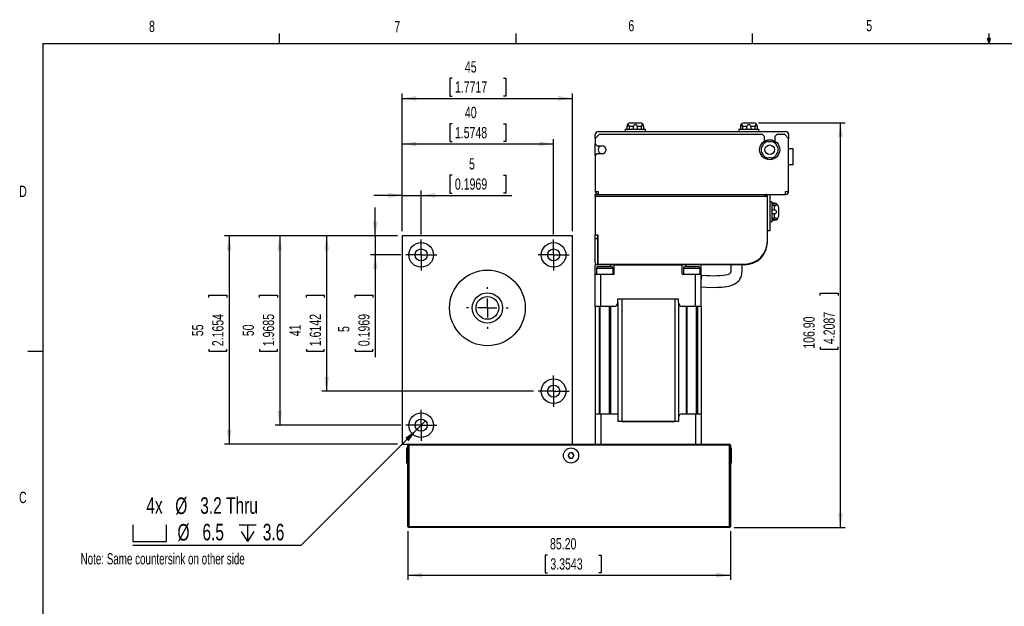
# Model space of a CAD drawing. Extents: x 11 to 421, y 5 to 275.
# Tile 6 of 7: x 11 to 219, y 151 to 275. Entities that reach past the tile are written whole.
import ezdxf
from ezdxf.enums import TextEntityAlignment as Align

# ---------------------------------------------------------------- set-up
doc = ezdxf.new("R2010")
doc.units = 0
doc.layers.get('0').update_dxf_attribs({"linetype": 'CONTINUOUS'})
doc.dimstyles.new('SLDDIMSTYLE0', dxfattribs={"dimtxt": 2.38125, "dimasz": 3, "dimexe": 0, "dimexo": 0.0625, "dimgap": 0.595313, "dimtad": 1, "dimlfac": 1.25, "dimrnd": 1e-09, "dimzin": 4, "dimsah": 1, "dimcen": 0.09, "dimazin": 3, "dimtfac": 1, "dimtofl": 0, "dimtmove": 0, "dimatfit": 3})
doc.dimstyles.new('SLDDIMSTYLE1', dxfattribs={"dimtxt": 2.38125, "dimasz": 3, "dimexe": 0, "dimexo": 0.0625, "dimgap": 0.595313, "dimtad": 1, "dimlfac": 1.25, "dimrnd": 1e-09, "dimzin": 12, "dimsah": 1, "dimcen": 0.09, "dimazin": 3, "dimtfac": 1, "dimtofl": 0, "dimtmove": 0, "dimatfit": 3})
doc.dimstyles.new('SLDDIMSTYLE2', dxfattribs={"dimtxt": 2.38125, "dimasz": 3, "dimexe": 0, "dimexo": 0.0625, "dimgap": 0.595313, "dimtad": 1, "dimlfac": 1.25, "dimrnd": 1e-09, "dimzin": 12, "dimsah": 1, "dimcen": 0.09, "dimazin": 3, "dimtfac": 1, "dimtmove": 0, "dimatfit": 3})
doc.dimstyles.new('SLDDIMSTYLE3', dxfattribs={"dimtxt": 3.5, "dimasz": 3, "dimexe": 0, "dimexo": 0.0625, "dimgap": 0.875, "dimtad": 0, "dimtih": 1, "dimtoh": 1, "dimlfac": 1.25, "dimrnd": 1e-09, "dimzin": 12, "dimblk1": 'NONE', "dimsah": 1, "dimcen": 0, "dimazin": 3, "dimtfac": 1, "dimtmove": 0, "dimatfit": 3})

# ---------------------------------------------------------------- blocks, each defined once
blk = doc.blocks.new('*D12')
at = {"color": 7, "linetype": 'CONTINUOUS'}
for p, q in [((93.07, 167.23), (93.07, 156.92)), ((161.23, 167.23), (161.23, 156.92)), ((122.58, 162.18), (122.1, 162.18)), ((122.1, 162.18), (122.1, 158.4)), ((133.46, 162.18), (133.94, 162.18)), ((133.94, 162.18), (133.94, 158.4)), ((122.1, 158.4), (122.58, 158.4)), ((133.94, 158.4), (133.46, 158.4)), ((93.07, 157.92), (161.23, 157.92))]:
    blk.add_line(p, q, dxfattribs=at)
for points in [[(93.07, 157.92), (96.07, 157.42), (96.07, 158.42)], [(161.23, 157.92), (158.23, 158.42), (158.23, 157.42)]]:
    blk.add_solid(points, dxfattribs=at)
at = {"color": 7, "linetype": 'CONTINUOUS', "width": 0.7}
for s, p in [('85.20', (123.1, 162.67, -17.99)), ('3.3543', (123.18, 158.4, -17.99))]:
    blk.add_text(s, height=2.381, dxfattribs=at).set_placement(p, align=Align.BOTTOM_LEFT)
blk = doc.blocks.new('*D13')
at = {"color": 7, "linetype": 'CONTINUOUS'}
for p, q in [((167.15, 253.55), (185.51, 253.55)), ((184.51, 168.03), (184.51, 253.55)), ((180.24, 217.05), (180.24, 217.53)), ((180.24, 217.53), (184.02, 217.53)), ((184.02, 217.53), (184.02, 217.05)), ((180.24, 206.17), (180.24, 205.68)), ((184.02, 205.68), (184.02, 206.17)), ((180.24, 205.68), (184.02, 205.68)), ((162.03, 168.03), (185.51, 168.03))]:
    blk.add_line(p, q, dxfattribs=at)
for points in [[(184.51, 253.55), (184.01, 250.55), (185.01, 250.55)], [(184.51, 168.03), (185.01, 171.03), (184.01, 171.03)]]:
    blk.add_solid(points, dxfattribs=at)
at = {"color": 7, "linetype": 'CONTINUOUS', "width": 0.7}
for s, p in [('106.90', (179.76, 205.8, -17.99)), ('4.2087', (184.02, 206.77, -17.99))]:
    blk.add_text(s, height=2.381, rotation=90, dxfattribs=at).set_placement(p, align=Align.BOTTOM_LEFT)
blk = doc.blocks.new('SW_SYMBOL_HOLE_SPOT')
at = {"color": 0, "linetype": 'CONTINUOUS'}
for p, q in [((0, 875), (0, 75)), ((1600, 75), (1600, 875)), ((0, 75), (1600, 75))]:
    blk.add_line(p, q, dxfattribs=at)
blk = doc.blocks.new('SW_SYMBOL_HOLE_DEPTH')
at = {"color": 0, "linetype": 'CONTINUOUS'}
for p, q in [((0, 875), (800, 875)), ((100, 555), (400, 75)), ((400, 875), (400, 75)), ((700, 555), (400, 75))]:
    blk.add_line(p, q, dxfattribs=at)
blk = doc.blocks.new('*D15')
at = {"color": 7, "linetype": 'CONTINUOUS'}
for p, q in [((96.77, 190.53), (94.96, 188.72)), ((94.96, 188.72), (70.43, 164.19)), ((70.43, 164.19), (34.89, 164.19))]:
    blk.add_line(p, q, dxfattribs=at)
blk.add_solid([(94.96, 188.72), (92.49, 186.96), (93.19, 186.25)], dxfattribs=at)
at = {"color": 7, "linetype": 'CONTINUOUS', "xscale": 0.0044707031, "yscale": 0.0044707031, "zscale": 0.0044707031}
for name, p in [('SW_SYMBOL_HOLE_SPOT', (34.89, 164.68)), ('SW_SYMBOL_HOLE_DEPTH', (57.38, 164.68))]:
    blk.add_blockref(name, p, dxfattribs=at)
at = {"color": 7, "linetype": 'CONTINUOUS', "width": 0.7}
for s, p in [('4x ', (37.75, 169.85, -17.99)), ('%%c', (43.87, 169.8, -17.99)), ('3.2 Thru', (49.15, 169.85, -17.99)), ('%%c', (44.34, 164.19, -17.99)), ('6.5 ', (49.62, 164.24, -17.99)), ('3.6', (62.38, 164.24, -17.99))]:
    blk.add_text(s, height=3.5, dxfattribs=at).set_placement(p, align=Align.BOTTOM_LEFT)
blk = doc.blocks.new('_NONE')
blk = doc.blocks.new('*D18')
at = {"color": 7, "linetype": 'CONTINUOUS'}
for p, q in [((86.15, 229.63), (86.15, 235.63)), ((90.87, 229.63), (85.15, 229.63)), ((86.15, 229.63), (86.15, 225.63)), ((91.59, 225.63), (85.15, 225.63)), ((86.15, 225.63), (86.15, 204.01)), ((81.89, 216.61), (81.89, 217.1)), ((81.89, 217.1), (85.67, 217.1)), ((85.67, 217.1), (85.67, 216.61)), ((81.89, 205.73), (81.89, 205.25)), ((81.89, 205.25), (85.67, 205.25)), ((85.67, 205.25), (85.67, 205.73))]:
    blk.add_line(p, q, dxfattribs=at)
for points in [[(86.15, 229.63), (86.65, 232.63), (85.65, 232.63)], [(86.15, 225.63), (85.65, 222.63), (86.65, 222.63)]]:
    blk.add_solid(points, dxfattribs=at)
at = {"color": 7, "linetype": 'CONTINUOUS', "width": 0.7}
for s, height, p in [('0.1969', 2.381, (85.67, 206.33, -17.99)), ('5', 2.38, (81.4, 209.33, -17.99))]:
    blk.add_text(s, height=height, rotation=90, dxfattribs=at).set_placement(p, align=Align.BOTTOM_LEFT)
blk = doc.blocks.new('*D19')
at = {"color": 7, "linetype": 'CONTINUOUS'}
for p, q in [((90.87, 229.63), (74.87, 229.63)), ((75.87, 229.63), (75.87, 196.83)), ((71.6, 216.61), (71.6, 217.1)), ((71.6, 217.1), (75.38, 217.1)), ((75.38, 217.1), (75.38, 216.61)), ((71.6, 205.73), (71.6, 205.25)), ((71.6, 205.25), (75.38, 205.25)), ((75.38, 205.25), (75.38, 205.73)), ((119.59, 196.83), (74.87, 196.83))]:
    blk.add_line(p, q, dxfattribs=at)
for points in [[(75.87, 229.63), (75.37, 226.63), (76.37, 226.63)], [(75.87, 196.83), (76.37, 199.83), (75.37, 199.83)]]:
    blk.add_solid(points, dxfattribs=at)
at = {"color": 7, "linetype": 'CONTINUOUS', "width": 0.7}
for s, p in [('1.6142', (75.38, 206.33, -17.99)), ('41', (71.12, 208.45, -17.99))]:
    blk.add_text(s, height=2.381, rotation=90, dxfattribs=at).set_placement(p, align=Align.BOTTOM_LEFT)
blk = doc.blocks.new('*D20')
at = {"color": 7, "linetype": 'CONTINUOUS'}
for p, q in [((90.87, 229.63), (64.97, 229.63)), ((65.97, 229.63), (65.97, 189.63)), ((61.7, 216.61), (61.7, 217.1)), ((61.7, 217.1), (65.49, 217.1)), ((65.49, 217.1), (65.49, 216.61)), ((61.7, 205.73), (61.7, 205.25)), ((61.7, 205.25), (65.49, 205.25)), ((65.49, 205.25), (65.49, 205.73)), ((91.59, 189.63), (64.97, 189.63))]:
    blk.add_line(p, q, dxfattribs=at)
for points in [[(65.97, 229.63), (65.47, 226.63), (66.47, 226.63)], [(65.97, 189.63), (66.47, 192.63), (65.47, 192.63)]]:
    blk.add_solid(points, dxfattribs=at)
at = {"color": 7, "linetype": 'CONTINUOUS', "width": 0.7}
for s, p in [('1.9685', (65.49, 206.33, -17.99)), ('50', (61.22, 208.45, -17.99))]:
    blk.add_text(s, height=2.381, rotation=90, dxfattribs=at).set_placement(p, align=Align.BOTTOM_LEFT)
blk = doc.blocks.new('*D21')
at = {"color": 7, "linetype": 'CONTINUOUS'}
for p, q in [((90.87, 229.63), (54.26, 229.63)), ((55.26, 229.63), (55.26, 185.63)), ((51, 216.61), (51, 217.1)), ((51, 217.1), (54.78, 217.1)), ((54.78, 217.1), (54.78, 216.61)), ((51, 205.73), (51, 205.25)), ((51, 205.25), (54.78, 205.25)), ((54.78, 205.25), (54.78, 205.73)), ((90.87, 185.63), (54.26, 185.63))]:
    blk.add_line(p, q, dxfattribs=at)
for points in [[(55.26, 229.63), (54.76, 226.63), (55.76, 226.63)], [(55.26, 185.63), (55.76, 188.63), (54.76, 188.63)]]:
    blk.add_solid(points, dxfattribs=at)
at = {"color": 7, "linetype": 'CONTINUOUS', "width": 0.7}
for s, p in [('2.1654', (54.78, 206.33, -17.99)), ('55', (50.52, 208.45, -17.99))]:
    blk.add_text(s, height=2.381, rotation=90, dxfattribs=at).set_placement(p, align=Align.BOTTOM_LEFT)
blk = doc.blocks.new('*D22')
at = {"color": 7, "linetype": 'CONTINUOUS'}
for p, q in [((102.39, 242.48), (101.91, 242.48)), ((101.91, 242.48), (101.91, 238.7)), ((113.28, 242.48), (113.76, 242.48)), ((113.76, 242.48), (113.76, 238.7)), ((91.87, 238.22), (85.87, 238.22)), ((91.87, 230.63), (91.87, 239.22)), ((91.87, 238.22), (95.87, 238.22)), ((95.87, 229.91), (95.87, 239.22)), ((95.87, 238.22), (115, 238.22)), ((101.91, 238.7), (102.39, 238.7)), ((113.76, 238.7), (113.28, 238.7))]:
    blk.add_line(p, q, dxfattribs=at)
for points in [[(91.87, 238.22), (88.87, 238.72), (88.87, 237.72)], [(95.87, 238.22), (98.87, 237.72), (98.87, 238.72)]]:
    blk.add_solid(points, dxfattribs=at)
at = {"color": 7, "linetype": 'CONTINUOUS', "width": 0.7}
for s, height, p in [('5', 2.38, (105.99, 242.97, -17.99)), ('0.1969', 2.381, (103, 238.7, -17.99))]:
    blk.add_text(s, height=height, dxfattribs=at).set_placement(p, align=Align.BOTTOM_LEFT)
blk = doc.blocks.new('*D23')
at = {"color": 7, "linetype": 'CONTINUOUS'}
for p, q in [((102.39, 253.36), (101.91, 253.36)), ((101.91, 253.36), (101.91, 249.57)), ((113.28, 253.36), (113.76, 253.36)), ((113.76, 253.36), (113.76, 249.57)), ((91.87, 230.63), (91.87, 250.09)), ((123.87, 229.91), (123.87, 250.09)), ((91.87, 249.09), (123.87, 249.09)), ((101.91, 249.57), (102.39, 249.57)), ((113.76, 249.57), (113.28, 249.57))]:
    blk.add_line(p, q, dxfattribs=at)
for points in [[(91.87, 249.09), (94.87, 248.59), (94.87, 249.59)], [(123.87, 249.09), (120.87, 249.59), (120.87, 248.59)]]:
    blk.add_solid(points, dxfattribs=at)
at = {"color": 7, "linetype": 'CONTINUOUS', "width": 0.7}
for s, p in [('40', (105.11, 253.84, -17.99)), ('1.5748', (103, 249.57, -17.99))]:
    blk.add_text(s, height=2.381, dxfattribs=at).set_placement(p, align=Align.BOTTOM_LEFT)
blk = doc.blocks.new('*D24')
at = {"color": 7, "linetype": 'CONTINUOUS'}
for p, q in [((102.39, 262.99), (101.91, 262.99)), ((101.91, 262.99), (101.91, 259.2)), ((113.28, 262.99), (113.76, 262.99)), ((113.76, 262.99), (113.76, 259.2)), ((91.87, 230.63), (91.87, 259.72)), ((91.87, 258.72), (127.87, 258.72)), ((101.91, 259.2), (102.39, 259.2)), ((113.76, 259.2), (113.28, 259.2)), ((127.87, 230.63), (127.87, 259.72))]:
    blk.add_line(p, q, dxfattribs=at)
for points in [[(91.87, 258.72), (94.87, 258.22), (94.87, 259.22)], [(127.87, 258.72), (124.87, 259.22), (124.87, 258.22)]]:
    blk.add_solid(points, dxfattribs=at)
at = {"color": 7, "linetype": 'CONTINUOUS', "width": 0.7}
for s, p in [('45', (105.11, 263.47, -17.99)), ('1.7717', (103, 259.2, -17.99))]:
    blk.add_text(s, height=2.381, dxfattribs=at).set_placement(p, align=Align.BOTTOM_LEFT)
blk = doc.blocks.new('SW_CENTERMARKSYMBOL_0')
at = {"color": 0, "linetype": 'CONTINUOUS'}
for p, q in [((0, 2), (0, 3.28)), ((-2, 0), (-3.28, 0)), ((0, 0), (-2, 0)), ((0, 0), (0, 2)), ((0, 0), (0, -2)), ((0, 0), (2, 0)), ((2, 0), (3.28, 0)), ((0, -2), (0, -3.28))]:
    blk.add_line(p, q, dxfattribs=at)
blk = doc.blocks.new('SW_CENTERMARKSYMBOL_1')
at = {"color": 0, "linetype": 'CONTINUOUS'}
for p, q in [((0, 2), (0, 3.28)), ((-2, 0), (-3.28, 0)), ((0, 0), (-2, 0)), ((0, 0), (0, 2)), ((0, 0), (0, -2)), ((0, 0), (2, 0)), ((2, 0), (3.28, 0)), ((0, -2), (0, -3.28))]:
    blk.add_line(p, q, dxfattribs=at)
blk = doc.blocks.new('SW_CENTERMARKSYMBOL_2')
at = {"color": 0, "linetype": 'CONTINUOUS'}
for p, q in [((0, 2), (0, 3.28)), ((-2, 0), (-3.28, 0)), ((0, 0), (-2, 0)), ((0, 0), (0, 2)), ((0, 0), (0, -2)), ((0, 0), (2, 0)), ((2, 0), (3.28, 0)), ((0, -2), (0, -3.28))]:
    blk.add_line(p, q, dxfattribs=at)
blk = doc.blocks.new('SW_CENTERMARKSYMBOL_3')
at = {"color": 0, "linetype": 'CONTINUOUS'}
for p, q in [((0, 2), (0, 3.28)), ((-2, 0), (-3.28, 0)), ((0, 0), (-2, 0)), ((0, 0), (0, 2)), ((0, 0), (0, -2)), ((0, 0), (2, 0)), ((2, 0), (3.28, 0)), ((0, -2), (0, -3.28))]:
    blk.add_line(p, q, dxfattribs=at)
blk = doc.blocks.new('SW_CENTERMARKSYMBOL_4')
at = {"color": 0, "linetype": 'CONTINUOUS'}
for p, q in [((0, 4), (0, 4.4)), ((-4, 0), (-4.4, 0)), ((0, 0), (-2, 0)), ((0, 0), (0, 2)), ((0, 0), (0, -2)), ((0, 0), (2, 0)), ((4, 0), (4.4, 0)), ((0, -4), (0, -4.4))]:
    blk.add_line(p, q, dxfattribs=at)

msp = doc.modelspace()

# ---------------------------------------------------------------- linework, layer by layer
at = {"color": 7, "linetype": 'CONTINUOUS'}
for p, q in [((65.9067, 270.3087), (65.9067, 272.4626)), ((115.9129, 270.3087), (115.9129, 272.4626)), ((165.9192, 270.3087), (165.9192, 272.4626)), ((215.9254, 270.3087), (215.5889, 271.3737)), ((216.2443, 271.3737), (215.5889, 271.3737)), ((215.7467, 271.3737), (215.9254, 270.3087)), ((215.9254, 270.3087), (215.9254, 272.4626)), ((215.9254, 270.3087), (216.2443, 271.3737)), ((216.0501, 271.3737), (215.9254, 270.3087)), ((15.9068, 270.3087), (415.9568, 270.3087)), ((15.9068, 270.3087), (15.9068, 9.9587)), ((139.0268, 252.1883), (139.0268, 251.7083)), ((139.0268, 252.1883), (141.1468, 252.1883)), ((139.3468, 252.7483), (139.3468, 252.1883)), ((139.4265, 252.1883), (139.4265, 252.7483)), ((140.7456, 252.7483), (139.8277, 252.7483)), ((139.8277, 252.7483), (139.8277, 252.1883)), ((140.1468, 253.5483), (141.1468, 253.5483)), ((140.7456, 252.1883), (140.7456, 252.7483)), ((141.1468, 253.5483), (142.1468, 253.5483)), ((141.1468, 252.1883), (143.2668, 252.1883)), ((141.548, 252.7483), (141.548, 252.1883)), ((142.4658, 252.7483), (141.548, 252.7483)), ((142.4658, 252.1883), (142.4658, 252.7483)), ((142.867, 252.7483), (142.867, 252.1883)), ((142.9468, 252.1883), (142.9468, 252.7483)), ((143.2668, 251.7083), (143.2668, 252.1883)), ((163.0268, 252.1883), (163.0268, 251.7083)), ((163.0268, 252.1883), (165.1468, 252.1883)), ((163.3468, 252.7483), (163.3468, 252.1883)), ((163.4265, 252.1883), (163.4265, 252.7483)), ((164.7456, 252.7483), (163.8277, 252.7483)), ((163.8277, 252.7483), (163.8277, 252.1883)), ((164.1468, 253.5483), (165.1468, 253.5483)), ((164.7456, 252.1883), (164.7456, 252.7483)), ((165.1468, 253.5483), (166.1468, 253.5483)), ((165.1468, 252.1883), (167.2668, 252.1883)), ((166.4658, 252.7483), (165.548, 252.7483)), ((165.548, 252.7483), (165.548, 252.1883)), ((166.4658, 252.1883), (166.4658, 252.7483)), ((166.867, 252.7483), (166.867, 252.1883)), ((166.9468, 252.1883), (166.9468, 252.7483)), ((167.2668, 251.7083), (167.2668, 252.1883)), ((133.4668, 251.0683), (132.6668, 250.2683)), ((132.6668, 250.2683), (132.6668, 251.0683)), ((132.6668, 250.2683), (132.6668, 249.1083)), ((133.3068, 251.7083), (172.9068, 251.7083)), ((168.0268, 251.0683), (133.4668, 251.0683)), ((168.4268, 250.6683), (168.0268, 251.0683)), ((168.4268, 249.6683), (168.4268, 250.6683)), ((171.0668, 251.0683), (170.6668, 250.6683)), ((170.6668, 250.6683), (170.6668, 249.6683)), ((172.7468, 251.0683), (171.0668, 251.0683)), ((173.5468, 250.2683), (172.7468, 251.0683)), ((173.5468, 251.0683), (173.5468, 250.2683)), ((173.5468, 239.0683), (173.5468, 250.2683)), ((132.6668, 249.1083), (133.0668, 248.7083)), ((132.6668, 246.6283), (132.6668, 249.1083)), ((133.0668, 248.7083), (134.1068, 248.7083)), ((174.5068, 248.0283), (173.5468, 248.0283)), ((174.5068, 244.6683), (174.5068, 248.0283)), ((133.0668, 247.0283), (132.6668, 246.6283)), ((132.6668, 246.6283), (132.6668, 239.0683)), ((134.1068, 247.0283), (133.0668, 247.0283)), ((174.5068, 244.6683), (173.5468, 244.6683)), ((132.6668, 239.0683), (133.3068, 239.0683)), ((132.6668, 237.9483), (132.6668, 238.4283)), ((132.6668, 238.4283), (133.3068, 238.4283)), ((168.5868, 237.9483), (132.6668, 237.9483)), ((132.6668, 237.9483), (132.6668, 229.9083)), ((133.3068, 239.0683), (133.3068, 238.4283)), ((133.3068, 238.4283), (172.9068, 238.4283)), ((168.5868, 238.4283), (168.5868, 237.9483)), ((169.0668, 237.9483), (168.5868, 237.9483)), ((169.0668, 237.9483), (169.0668, 238.4283)), ((169.0668, 228.5083), (169.0668, 237.9483)), ((169.5468, 238.4283), (169.5468, 230.7483)), ((172.9068, 239.0683), (173.5468, 239.0683)), ((172.9068, 238.4283), (172.9068, 239.0683)), ((170.0268, 236.8683), (169.5468, 236.8683)), ((170.0268, 236.8683), (170.0268, 232.6283)), ((170.5868, 236.5483), (170.0268, 236.5483)), ((170.0268, 236.4686), (170.5868, 236.4686)), ((170.5868, 236.0674), (170.0268, 236.0674)), ((170.5868, 235.1495), (170.5868, 236.0674)), ((171.3868, 235.7483), (171.3868, 233.7483)), ((170.0268, 235.1495), (170.5868, 235.1495)), ((170.5868, 234.3471), (170.0268, 234.3471)), ((170.0268, 233.4293), (170.5868, 233.4293)), ((170.5868, 233.4293), (170.5868, 234.3471)), ((169.5468, 232.6283), (170.0268, 232.6283)), ((170.5868, 233.0281), (170.0268, 233.0281)), ((170.0268, 232.9483), (170.5868, 232.9483)), ((127.8668, 229.6283), (91.8668, 229.6283)), ((91.8668, 229.6283), (91.8668, 185.6283)), ((127.8668, 185.6283), (127.8668, 229.6283)), ((132.6668, 229.9083), (133.2268, 229.9083)), ((132.6668, 229.1083), (132.6668, 229.9083)), ((132.6668, 229.1083), (133.1468, 229.1083)), ((132.6668, 224.0283), (132.6668, 229.1083)), ((133.1468, 229.9083), (133.1468, 229.1083)), ((133.1468, 229.1083), (133.1468, 223.5483)), ((133.2268, 229.9083), (133.2268, 223.7083)), ((169.5468, 230.7483), (169.0668, 230.7483)), ((133.1468, 223.5483), (132.6668, 223.5483)), ((132.6668, 221.5483), (132.6668, 223.5483)), ((132.9068, 222.7483), (132.9068, 221.5483)), ((133.1468, 224.0283), (133.2268, 224.0283)), ((136.6668, 223.5483), (133.1468, 223.5483)), ((133.2268, 223.7083), (164.2668, 223.7083)), ((133.3068, 223.1483), (134.6668, 223.1483)), ((134.6668, 223.1483), (136.0268, 223.1483)), ((136.4268, 221.5483), (136.4268, 222.7483)), ((136.6668, 221.5483), (136.6668, 223.5483)), ((136.6668, 223.5483), (151.0668, 223.5483)), ((151.0668, 221.5483), (151.0668, 223.5483)), ((164.2668, 223.5483), (151.0668, 223.5483)), ((151.3068, 222.7483), (151.3068, 221.5483)), ((151.7068, 223.1483), (153.0668, 223.1483)), ((153.0668, 223.1483), (154.4268, 223.1483)), ((154.8268, 221.5483), (154.8268, 222.7483)), ((155.0668, 221.5483), (155.0668, 223.5483)), ((132.6668, 214.7483), (132.6668, 221.5483)), ((132.6668, 221.5483), (133.8828, 221.5483)), ((133.8828, 214.7483), (133.8828, 221.5483)), ((133.8828, 221.5483), (136.6668, 221.5483)), ((151.0668, 221.5483), (153.8507, 221.5483)), ((153.8507, 214.7483), (153.8507, 221.5483)), ((153.8507, 221.5483), (155.0668, 221.5483)), ((155.0668, 214.7483), (155.0668, 221.5483)), ((155.0668, 220.0679), (155.1762, 221.2629)), ((132.6668, 214.7483), (132.6668, 192.0283)), ((133.8828, 214.7483), (132.6668, 214.7483)), ((133.6268, 214.7483), (133.6268, 192.0283)), ((136.6668, 214.7483), (133.8828, 214.7483)), ((135.7068, 192.0283), (135.7068, 214.7483)), ((137.4668, 216.3483), (150.2668, 216.3483)), ((137.4668, 215.5483), (137.4668, 216.3483)), ((137.4668, 215.5483), (137.4668, 192.0283)), ((138.2668, 216.3483), (138.2668, 190.4283)), ((138.2668, 216.3483), (149.4668, 216.3483)), ((149.4668, 216.3483), (149.4668, 190.4283)), ((150.2668, 215.5483), (150.2668, 216.3483)), ((150.2668, 215.5483), (150.2668, 191.2283)), ((153.8507, 214.7483), (151.0668, 214.7483)), ((152.0268, 214.7483), (152.0268, 192.0283)), ((155.0668, 214.7483), (153.8507, 214.7483)), ((154.1068, 192.0283), (154.1068, 214.7483)), ((155.0668, 214.7483), (155.0668, 192.0283)), ((15.9068, 205.2212), (12.7318, 205.2212)), ((132.6668, 192.0283), (132.6668, 185.6283)), ((132.6668, 192.0283), (133.8828, 192.0283)), ((133.8828, 192.0283), (133.8828, 185.6283)), ((133.8828, 192.0283), (137.4668, 192.0283)), ((137.4668, 192.0283), (137.4668, 190.4283)), ((151.0668, 192.0283), (153.8507, 192.0283)), ((153.8507, 192.0283), (153.8507, 185.6283)), ((153.8507, 192.0283), (155.0668, 192.0283)), ((155.0668, 192.0283), (155.0668, 185.6283)), ((150.2668, 190.4283), (137.4668, 190.4283)), ((138.2668, 190.4283), (149.4668, 190.4283)), ((150.2668, 191.2283), (150.2668, 190.4283)), ((91.8668, 185.6283), (127.8668, 185.6283)), ((93.0668, 168.2283), (93.0668, 185.4283)), ((93.0668, 185.4283), (93.2668, 185.4283)), ((93.2668, 185.6283), (93.2668, 185.4283)), ((93.2668, 185.4283), (93.2668, 168.2283)), ((161.0268, 185.4283), (93.2668, 185.4283)), ((127.8668, 185.6283), (161.0268, 185.6283)), ((161.0268, 185.4283), (161.0268, 185.6283)), ((161.0268, 185.4283), (161.2268, 185.4283)), ((161.0268, 168.2283), (161.0268, 185.4283)), ((161.2268, 185.4283), (161.2268, 168.2283)), ((93.0668, 184.8283), (92.8668, 184.8283)), ((92.8668, 181.6283), (92.8668, 184.8283)), ((127.1943, 183.7144), (126.9496, 183.1661)), ((127.7915, 183.7766), (127.1943, 183.7144)), ((128.144, 183.2906), (127.7915, 183.7766)), ((127.8993, 182.7422), (128.144, 183.2906)), ((161.4268, 184.8283), (161.2268, 184.8283)), ((161.4268, 184.8283), (161.4268, 184.004)), ((161.4268, 184.004), (161.4268, 181.6283)), ((92.8668, 181.6283), (93.0668, 181.6283)), ((126.9496, 183.1661), (127.3021, 182.68)), ((127.3021, 182.68), (127.8993, 182.7422)), ((161.2268, 181.6283), (161.4268, 181.6283)), ((93.0668, 168.2283), (93.2668, 168.2283)), ((93.2668, 168.2283), (161.0268, 168.2283)), ((93.2668, 168.0283), (93.2668, 168.2283)), ((161.0268, 168.0283), (93.2668, 168.0283)), ((161.0268, 168.2283), (161.2268, 168.2283)), ((161.0268, 168.2283), (161.0268, 168.0283))]:
    msp.add_line(p, q, dxfattribs=at)
at = {"color": 8, "linetype": 'CONTINUOUS'}
for p, q in [((139.4265, 252.7483), (139.3468, 252.7483)), ((142.9468, 252.7483), (142.867, 252.7483)), ((163.4265, 252.7483), (163.3468, 252.7483)), ((166.9468, 252.7483), (166.867, 252.7483)), ((170.5868, 236.4686), (170.5868, 236.5483)), ((170.5868, 232.9483), (170.5868, 233.0281)), ((134.6668, 222.7483), (132.9068, 222.7483)), ((136.4268, 222.7483), (134.6668, 222.7483)), ((135.8668, 223.1483), (135.8668, 223.5483)), ((153.0668, 222.7483), (151.3068, 222.7483)), ((151.8668, 223.1483), (151.8668, 223.5483)), ((154.8268, 222.7483), (153.0668, 222.7483)), ((133.4668, 214.7483), (133.4668, 192.0283)), ((135.8668, 214.7483), (135.8668, 192.0283)), ((151.8668, 214.7483), (151.8668, 192.0283)), ((154.2668, 214.7483), (154.2668, 192.0283))]:
    msp.add_line(p, q, dxfattribs=at)
at = {"color": 7, "linetype": 'CONTINUOUS'}
for points in [[(139.8277, 252.7483), (139.8225, 252.8777), (139.8055, 252.9926), (139.7741, 253.0791), (139.7269, 253.1299), (139.6631, 253.1418), (139.5877, 253.1102), (139.5145, 253.0364), (139.4593, 252.9322), (139.43, 252.8094), (139.4265, 252.7483)], [(142.867, 252.7483), (142.8512, 252.8777), (142.8066, 252.9926), (142.7427, 253.0791), (142.6712, 253.1299), (142.6012, 253.1418), (142.5419, 253.1102), (142.5005, 253.0364), (142.4771, 252.9322), (142.4669, 252.8094), (142.4658, 252.7483)], [(163.8277, 252.7483), (163.8265, 252.813), (163.8225, 252.8777), (163.8158, 252.937), (163.8055, 252.9926), (163.792, 253.0393), (163.7741, 253.0791), (163.7528, 253.1089), (163.7269, 253.1299), (163.6971, 253.141), (163.6631, 253.1418), (163.6266, 253.1317), (163.5877, 253.1102), (163.5506, 253.0789), (163.5145, 253.0364), (163.4847, 252.9886), (163.4593, 252.9322), (163.4413, 252.8734), (163.43, 252.8094), (163.4265, 252.7483)], [(166.867, 252.7483), (166.8631, 252.813), (166.8512, 252.8777), (166.8324, 252.937), (166.8066, 252.9926), (166.7769, 253.0393), (166.7427, 253.0791), (166.7076, 253.1089), (166.6712, 253.1299), (166.6356, 253.141), (166.6012, 253.1418), (166.57, 253.1317), (166.5419, 253.1102), (166.5193, 253.0789), (166.5005, 253.0364), (166.4871, 252.9886), (166.4771, 252.9322), (166.4706, 252.8734), (166.4669, 252.8094), (166.4658, 252.7483)], [(170.5868, 236.0674), (170.6514, 236.0686), (170.7161, 236.0726), (170.7755, 236.0793), (170.8311, 236.0896), (170.8777, 236.1031), (170.9175, 236.121), (170.9473, 236.1423), (170.9684, 236.1682), (170.9794, 236.198), (170.9802, 236.2319), (170.9702, 236.2685), (170.9486, 236.3074), (170.9173, 236.3445), (170.8749, 236.3805), (170.827, 236.4104), (170.7707, 236.4358), (170.7118, 236.4538), (170.6478, 236.4651), (170.5868, 236.4686)], [(170.5868, 233.0281), (170.6514, 233.032), (170.7161, 233.0439), (170.7755, 233.0626), (170.8311, 233.0884), (170.8777, 233.1182), (170.9175, 233.1523), (170.9473, 233.1874), (170.9684, 233.2239), (170.9794, 233.2595), (170.9802, 233.2939), (170.9702, 233.3251), (170.9486, 233.3532), (170.9173, 233.3758), (170.8749, 233.3945), (170.827, 233.408), (170.7707, 233.418), (170.7118, 233.4244), (170.6478, 233.4282), (170.5868, 233.4293)], [(155.0666, 218.8671), (156.2126, 218.8067), (157.3602, 218.7716), (158.4185, 218.7769), (159.3996, 218.8251), (159.9909, 218.8814), (160.509, 218.9559), (160.9458, 219.0441), (161.2983, 219.138), (161.5652, 219.2265), (161.7605, 219.3025), (162.0579, 219.4402), (162.3755, 219.6243), (162.5952, 219.7831), (162.8178, 219.9805), (163.063, 220.2537), (163.2506, 220.5248), (163.4177, 220.8507), (163.5527, 221.2269), (163.6498, 221.643), (163.7205, 222.2391), (163.736, 222.8731), (163.7203, 223.5483)], [(161.3203, 223.5483), (161.3367, 222.9683), (161.3312, 222.4982), (161.3031, 222.1602), (161.2636, 221.9479), (161.2264, 221.8287), (161.2009, 221.7667), (161.1487, 221.7001), (161.0798, 221.6447), (160.9874, 221.5868), (160.8258, 221.5111), (160.5689, 221.4239), (160.1961, 221.3366), (159.7024, 221.2637), (159.1006, 221.213), (158.4195, 221.181), (157.6794, 221.1685), (156.8923, 221.1796), (156.0605, 221.2133), (155.1762, 221.2629)]]:
    msp.add_lwpolyline(points, dxfattribs=at)
for centre, radius in [((169.5468, 247.8683), 2.12), ((169.5468, 247.8683), 1), ((95.8668, 225.6283), 2.6), ((95.8668, 225.6283), 1.28), ((123.8668, 225.6283), 2.6), ((123.8668, 225.6283), 1.28), ((109.8668, 214.4283), 8), ((109.8668, 214.4283), 3.2), ((109.8668, 214.4283), 2.4), ((123.8668, 196.8283), 2.6), ((123.8668, 196.8283), 1.28), ((95.8668, 189.6283), 2.6), ((95.8668, 189.6283), 1.28), ((127.5468, 183.2283), 1.6)]:
    msp.add_circle(centre, radius, dxfattribs=at)
for centre, radius, start, end in [((140.1468, 252.7483), 0.8, 90, 180), ((141.1468, 252.7466), 0.4012, 0.239692, 179.760308), ((142.1468, 252.7483), 0.8, 0, 90), ((164.1468, 252.7483), 0.8, 90, 180), ((165.1468, 252.746), 0.4012, 0.333055, 179.666945), ((166.1468, 252.7483), 0.8, 0, 90), ((133.3068, 251.0683), 0.64, 90, 180), ((172.9068, 251.0683), 0.64, 0, 90), ((134.1068, 247.8683), 0.84, 90, 270), ((134.1068, 247.8683), 0.84, 270, 90), ((169.5468, 247.8683), 1.8, 162.878853, 197.121147), ((166.8655, 249.4163), 1.4, 313.347086, 346.652914), ((169.5468, 247.8683), 1.8, 102.878853, 137.121147), ((169.5468, 250.9643), 1.4, 253.347086, 286.652914), ((169.5468, 247.8683), 1.8, 42.878853, 77.121147), ((172.228, 249.4163), 1.4, 193.347086, 226.652914), ((169.5468, 247.8683), 1.8, 342.878853, 17.121147), ((166.8655, 246.3203), 1.4, 13.347086, 46.652914), ((169.5468, 247.8683), 1.8, 222.878853, 257.121147), ((169.5468, 244.7723), 1.4, 73.347086, 106.652914), ((169.5468, 247.8683), 1.8, 282.878853, 317.121147), ((172.228, 246.3203), 1.4, 133.347086, 166.652914), ((133.3068, 239.0683), 0.64, 180, 270), ((168.5868, 237.9483), 0.48, 0, 90), ((172.9068, 239.0683), 0.64, 270, 0), ((170.5868, 235.7483), 0.8, 0, 90), ((170.5844, 234.7483), 0.4012, 270.333055, 89.666945), ((170.5868, 233.7483), 0.8, 270, 0), ((164.2668, 228.5083), 4.8, 270, 0), ((164.2668, 228.3483), 4.8, 270, 0), ((133.1468, 224.0283), 0.48, 180, 270), ((133.3068, 222.7483), 0.4, 90, 180), ((136.0268, 222.7483), 0.4, 0, 90), ((151.7068, 222.7483), 0.4, 90, 180), ((154.4268, 222.7483), 0.4, 0, 90), ((136.6668, 215.5483), 0.8, 270, 0), ((151.0668, 215.5483), 0.8, 180, 270), ((151.0668, 191.2283), 0.8, 90, 180), ((93.2668, 185.4283), 0.2, 90, 180), ((161.0268, 185.4283), 0.2, 0, 90), ((127.5468, 183.2283), 0.6004, 125.949792, 185.949792), ((127.5468, 183.2283), 0.6004, 65.949792, 125.949792), ((127.5468, 183.2283), 0.6004, 5.949792, 65.949792), ((127.5468, 183.2283), 0.6004, 305.949792, 5.949792), ((127.5468, 183.2283), 0.6004, 185.949792, 245.949792), ((127.5468, 183.2283), 0.6004, 245.949792, 305.949792), ((93.2668, 168.2283), 0.2, 180, 270), ((161.0268, 168.2283), 0.2, 270, 0)]:
    msp.add_arc(centre, radius, start, end, dxfattribs=at)

# ---------------------------------------------------------------- block references
for name, p in [('SW_CENTERMARKSYMBOL_2', (95.8668, 225.6283)), ('SW_CENTERMARKSYMBOL_1', (123.8668, 225.6283)), ('SW_CENTERMARKSYMBOL_4', (109.8668, 214.4283)), ('SW_CENTERMARKSYMBOL_0', (123.8668, 196.8283)), ('SW_CENTERMARKSYMBOL_3', (95.8668, 189.6283))]:
    msp.add_blockref(name, p, dxfattribs=at)

# ---------------------------------------------------------------- texts
for s, height, width, p in [('8', 2.3813, 0.7, (38.3309, 272.0505)), ('7', 2.3813, 0.7, (90.1951, 271.9783)), ('6', 2.3813, 0.7, (139.6667, 272.1838)), ('5', 2.3813, 0.7, (189.9588, 272.1974)), ('D', 2.3813, 0.7, (10.8867, 237.1521)), ('C', 2.3813, 0.7, (10.8538, 172.4531)), ('Note: Same countersink on other side', 2.38125, 0.651389, (23.8646, 159.4918))]:
    msp.add_text(s, height=height, dxfattribs=dict(at, width=width)).set_placement(p, align=Align.BOTTOM_LEFT)

# ---------------------------------------------------------------- dimensions: what is measured, and where the dimension line sits
for base, p1, p2, dimstyle, picture, middle in [((127.8668, 258.7191), (91.8668, 229.6283), (127.8668, 229.6283), 'SLDDIMSTYLE1', '*D24', (107.8354, 258.7191)), ((123.8668, 249.0914), (91.8668, 229.6283), (123.8668, 228.9083), 'SLDDIMSTYLE1', '*D23', (107.8354, 249.0914)), ((95.8668, 238.2158), (91.8668, 229.6283), (95.8668, 228.9083), 'SLDDIMSTYLE2', '*D22', (107.8354, 238.2158)), ((161.2268, 157.9173), (93.0668, 168.2283), (161.2268, 168.2283), 'SLDDIMSTYLE0', '*D12', (128.0191, 157.9173))]:
    dim = msp.add_linear_dim(base=base, p1=p1, p2=p2, dimstyle=dimstyle, dxfattribs=at)
    dim.commit()
    dim.dimension.update_dxf_attribs({"geometry": picture, "text_midpoint": middle, "dimtype": 160})
for base, p1, p2, dimstyle, picture, middle in [((184.5068, 253.5483), (161.0268, 168.0283), (166.1468, 253.5483), 'SLDDIMSTYLE0', '*D13', (184.5068, 211.6068)), ((86.153, 225.6283), (91.8668, 229.6283), (92.5868, 225.6283), 'SLDDIMSTYLE2', '*D18', (86.153, 211.1712)), ((55.2644, 185.6283), (91.8668, 229.6283), (91.8668, 185.6283), 'SLDDIMSTYLE1', '*D21', (55.2644, 211.1712)), ((65.969, 189.6283), (91.8668, 229.6283), (92.5868, 189.6283), 'SLDDIMSTYLE1', '*D20', (65.969, 211.1712)), ((75.8668, 196.8283), (91.8668, 229.6283), (120.5868, 196.8283), 'SLDDIMSTYLE1', '*D19', (75.8668, 211.1712))]:
    dim = msp.add_linear_dim(base=base, p1=p1, p2=p2, angle=90, dimstyle=dimstyle, dxfattribs=at)
    dim.commit()
    dim.dimension.update_dxf_attribs({"geometry": picture, "text_midpoint": middle, "dimtype": 160})
dim = msp.add_diameter_dim_2p(p1=(96.7719, 190.5334), p2=(94.9617, 188.7232), text='4x %%c3.2 Thru\\P{\\fGDT;v}%%c6.5 {\\fGDT;x}3.6', dimstyle='SLDDIMSTYLE3', dxfattribs=at)
dim.commit()
dim.dimension.update_dxf_attribs({"geometry": '*D15', "text_midpoint": (51.8668, 169.7997), "dimtype": 163})

doc.saveas('drawing.dxf')
